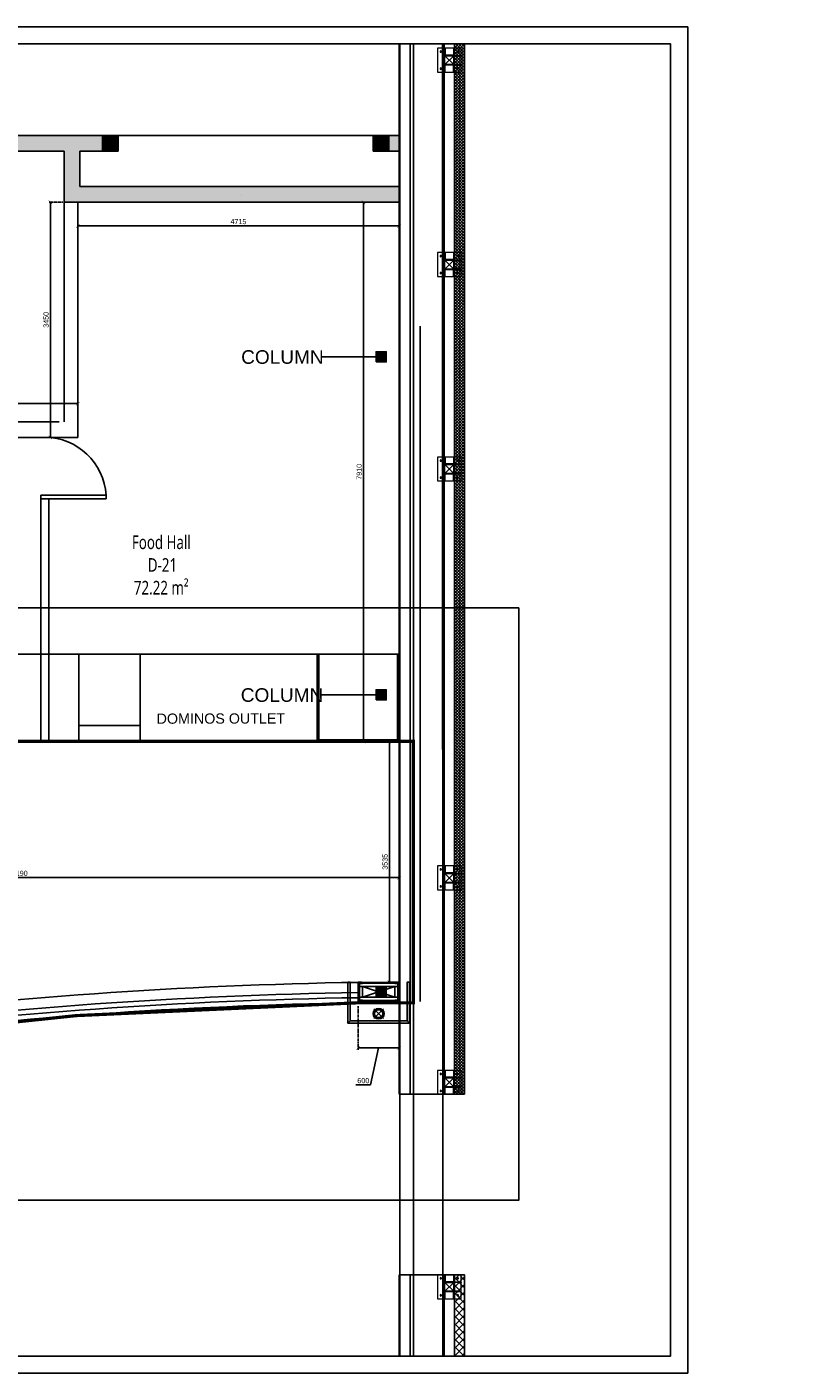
# Model space of a CAD drawing. Header units: millimetres. Extents: x 0 to 2243864, y 0 to 1237228.
# Tile 24 of 30: x 1050850 to 1062309, y 1155395 to 1175149. Entities that reach past the tile are written whole.
import ezdxf

# ---------------------------------------------------------------- set-up
doc = ezdxf.new("R2010")
doc.units = ezdxf.units.MM
doc.header["$LTSCALE"] = 7
doc.linetypes.add('Hidden', pattern=[6, 4, -2])
for name, color, linetype, lineweight in [('A-DETL', 255, 'Continuous', 13), ('A1-LIGHT FIXTURES', 255, 'Continuous', 9), ('A3-DIM', 4, 'Continuous', 13), ('FACADE COLUMN', 255, 'Continuous', 13), ('PD_025_TEXT', 61, 'Continuous', 25), ('PD_ELEVATION_03', 80, 'Continuous', 18), ('PLATE', 255, 'Continuous', 13), ('ST-STEEL', 255, 'Continuous', 13), ('steel member', 255, 'Continuous', 13)]:
    doc.layers.add(name, color=color, linetype=linetype, lineweight=lineweight)
for name, color, linetype in [('CT-DIM', 3, 'Continuous'), ('PD_BASE', 8, 'Continuous'), ('PD_DIMENSION', 201, 'Continuous')]:
    doc.layers.add(name, color=color, linetype=linetype)
doc.styles.add('arr-1', font='arial.ttf')
doc.styles.get("Standard").update_dxf_attribs({"font": 'arial.ttf'})
doc.dimstyles.new('100', dxfattribs={"dimtxt": 200, "dimasz": 75, "dimexe": 35, "dimexo": 25, "dimgap": 0.5, "dimtad": 1, "dimdec": 0, "dimrnd": 5, "dimzin": 0, "dimdsep": 46, "dimtxsty": 'Standard', "dimblk": 'OBLIQUE', "dimcen": 5, "dimdle": 35, "dimclre": 1, "dimadec": 0, "dimazin": 0, "dimtfac": 1, "dimtdec": 0, "dimtmove": 1, "dimatfit": 3, "dimfxl": 1, "dimtolj": 1, "dimtzin": 0, "dimlwd": -1, "dimlwe": -1, "dimarcsym": 0})
doc.dimstyles.new('MM', dxfattribs={"dimtxt": 75, "dimasz": 50, "dimexe": 25, "dimexo": 50, "dimgap": 25, "dimtad": 1, "dimdec": 0, "dimrnd": 5, "dimtxsty": 'Standard', "dimblk": 'ARCHTICK', "dimcen": 2.5, "dimadec": 0, "dimazin": 0, "dimtfac": 1, "dimtdec": 0, "dimtmove": 0, "dimatfit": 3, "dimfxl": 1, "dimarcsym": 0})
pattern_1 = [(45, (-314595, -105075.195), (-3.535533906, 3.535533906), []), (135, (-314595, -105075.195), (-3.535533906, -3.535533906), [])]
pattern_2 = [(45, (-314605, -105075.195), (-3.535533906, 3.535533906), []), (135, (-314605, -105075.195), (-3.535533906, -3.535533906), [])]

# ---------------------------------------------------------------- blocks, each defined once
blk = doc.blocks.new('_ARCHTICK')
at = {"color": 0, "linetype": 'ByBlock', "const_width": 0.15}
blk.add_lwpolyline([(-0.5, -0.5), (0.5, 0.5)], dxfattribs=at)
blk = doc.blocks.new('*D79')
at = {"layer": 'Defpoints', "color": 0, "ltscale": 0.5, "transparency": 16777216}
for p in [(1056309, 1163315, -999001), (1056309, 1162665), (1045121, 1162461)]:
    blk.add_point(p, dxfattribs=at)
at = {"layer": 'PD_DIMENSION', "color": 0, "lineweight": -2, "ltscale": 0.5, "transparency": 16777216}
for p, q in [((1056309, 1163265), (1056309, 1162640)), ((1045121, 1162511), (1045121, 1162690)), ((1045121, 1162665), (1056309, 1162665))]:
    blk.add_line(p, q, dxfattribs=at)
at = {"layer": 'PD_DIMENSION', "color": 0, "lineweight": -2, "ltscale": 0.5, "transparency": 16777216, "xscale": 50, "yscale": 50, "zscale": 50, "rotation": 180}
blk.add_blockref('_ARCHTICK', (1045121, 1162665), dxfattribs=at)
at = {"layer": 'PD_DIMENSION', "color": 0, "lineweight": -2, "ltscale": 0.5, "transparency": 16777216, "xscale": 50, "yscale": 50, "zscale": 50}
blk.add_blockref('_ARCHTICK', (1056309, 1162665), dxfattribs=at)
at = {"layer": 'PD_DIMENSION', "color": 0, "ltscale": 0.5, "transparency": 16777216, "insert": (1050715, 1162728), "char_height": 75, "attachment_point": 5}
blk.add_mtext('11190', dxfattribs=at)
blk = doc.blocks.new('*D99')
at = {"layer": 'Defpoints', "color": 0, "ltscale": 0.5, "transparency": 16777216}
for p in [(1056167, 1164665), (1056311, 1164665), (1056311, 1161131)]:
    blk.add_point(p, dxfattribs=at)
at = {"layer": 'PD_DIMENSION', "color": 0, "lineweight": -2, "ltscale": 0.5, "transparency": 16777216}
for p, q in [((1056261, 1164665), (1056142, 1164665)), ((1056167, 1161131), (1056167, 1164665)), ((1056261, 1161131), (1056142, 1161131))]:
    blk.add_line(p, q, dxfattribs=at)
at = {"layer": 'PD_DIMENSION', "color": 0, "lineweight": -2, "ltscale": 0.5, "transparency": 16777216, "xscale": 50, "yscale": 50, "zscale": 50}
for p, rotation in [((1056167, 1164665), 90), ((1056167, 1161131), 270)]:
    blk.add_blockref('_ARCHTICK', p, dxfattribs=dict(at, rotation=rotation))
at = {"layer": 'PD_DIMENSION', "color": 0, "ltscale": 0.5, "transparency": 16777216, "insert": (1056104, 1162898), "char_height": 75, "attachment_point": 5, "rotation": 90}
blk.add_mtext('3535', dxfattribs=at)
blk = doc.blocks.new('*D124')
at = {"layer": 'Defpoints', "color": 0, "ltscale": 0.5, "transparency": 16777216}
for p in [(1032082, 1196358), (1032682, 1196358), (1032082, 1195695)]:
    blk.add_point(p, dxfattribs=at)
at = {"layer": 'PD_DIMENSION', "color": 0, "linetype": 'Hidden', "lineweight": -2, "ltscale": 0.5, "transparency": 16777216}
for p, q in [((1032082, 1196308), (1032082, 1195670)), ((1032682, 1196308), (1032682, 1195670))]:
    blk.add_line(p, q, dxfattribs=at)
at = {"layer": 'PD_DIMENSION', "color": 0, "lineweight": -2, "ltscale": 0.5, "transparency": 16777216}
for p, q in [((1032682, 1195695), (1032082, 1195695)), ((1032382, 1195695), (1032265, 1195153)), ((1032265, 1195153), (1032049, 1195153))]:
    blk.add_line(p, q, dxfattribs=at)
at = {"layer": 'PD_DIMENSION', "color": 0, "lineweight": -2, "ltscale": 0.5, "transparency": 16777216, "xscale": 50, "yscale": 50, "zscale": 50, "rotation": 180}
blk.add_blockref('_ARCHTICK', (1032082, 1195695), dxfattribs=at)
at = {"layer": 'PD_DIMENSION', "color": 0, "lineweight": -2, "ltscale": 0.5, "transparency": 16777216, "xscale": 50, "yscale": 50, "zscale": 50}
blk.add_blockref('_ARCHTICK', (1032682, 1195695), dxfattribs=at)
at = {"layer": 'PD_DIMENSION', "color": 0, "ltscale": 0.5, "transparency": 16777216, "insert": (1032157, 1195216), "char_height": 75, "attachment_point": 5}
blk.add_mtext('600', dxfattribs=at)
blk = doc.blocks.new('L1')
at = {"layer": 'A1-LIGHT FIXTURES'}
h = blk.add_hatch(color=251, dxfattribs=at)
h.dxf.hatch_style = 1
edge = h.paths.add_edge_path(flags=17)
edge.add_arc((0, 0), 57.5, -45, 315)
edge = h.paths.add_edge_path()
edge.add_arc((0, 0), 82.5, -45, 315)
at = {"layer": 'A1-LIGHT FIXTURES', "color": 251}
for p, q in [((102, 0), (-102, 0)), ((0, 102), (0, -102))]:
    blk.add_line(p, q, dxfattribs=at)
for radius in [82.5, 57.5]:
    blk.add_circle((0, 0), radius, dxfattribs=at)
at = {"layer": 'A3-DIM', "color": 251}
for p, q in [((-71, 0), (-70, 0)), ((-70, 0), (-70, 1)), ((-70, 0), (-70, 1)), ((-70, 0), (-69, 0)), ((0, 70), (-1, 70)), ((0, 70), (-1, 70)), ((0, 71), (0, 70)), ((0, 71), (0, 70)), ((0, 70), (0, 69)), ((0, 70), (0, 69)), ((1, 70), (0, 70)), ((1, 70), (0, 70)), ((49, 50), (48, 50)), ((49, 49), (48, 49)), ((49, 51), (49, 50)), ((49, 49), (49, 48)), ((50, 51), (50, 50)), ((51, 50), (50, 50)), ((50, 49), (50, 48)), ((51, 49), (50, 49)), ((70, 0), (69, 0)), ((70, 1), (70, 0)), ((70, 1), (70, 0)), ((71, 0), (70, 0)), ((-71, 0), (-70, 0)), ((-70, 0), (-69, 0)), ((-70, -1), (-70, 0)), ((-70, -1), (-70, 0)), ((-50, -49), (-51, -49)), ((-50, -50), (-51, -50)), ((-50, -48), (-50, -49)), ((-50, -50), (-50, -51)), ((-49, -48), (-49, -49)), ((-48, -49), (-49, -49)), ((-49, -50), (-49, -51)), ((-48, -50), (-49, -50)), ((-1, -70), (0, -70)), ((-1, -70), (0, -70)), ((0, -70), (0, -69)), ((0, -70), (0, -69)), ((0, -70), (1, -70)), ((0, -70), (1, -70)), ((0, -71), (0, -70)), ((0, -71), (0, -70)), ((70, 0), (69, 0)), ((71, 0), (70, 0)), ((70, 0), (70, -1)), ((70, 0), (70, -1))]:
    blk.add_line(p, q, dxfattribs=at)
for centre in [(-70, 0), (0, 70), (49, 49), (70, 0), (-49, -49), (0, -70)]:
    blk.add_circle(centre, 2.5, dxfattribs=at)
for centre, start, end in [((-70, 0), 93.8226, 176.1774), ((-70, 0), 3.8226, 86.1774), ((0, 70), 93.8226, 176.1774), ((0, 70), 183.8226, 266.1774), ((0, 70), 3.8226, 86.1774), ((0, 70), 273.8226, 356.1774), ((49, 49), 93.8226, 176.1774), ((49, 49), 183.8226, 266.1774), ((49, 49), 3.8226, 86.1774), ((49, 49), 273.8226, 356.1774), ((70, 0), 93.8226, 176.1774), ((70, 0), 3.8226, 86.1774), ((-70, 0), 183.8226, 266.1774), ((-70, 0), 273.8226, 356.1774), ((-49, -49), 93.8226, 176.1774), ((-49, -49), 183.8226, 266.1774), ((-49, -49), 3.8226, 86.1774), ((-49, -49), 273.8226, 356.1774), ((0, -70), 93.8226, 176.1774), ((0, -70), 183.8226, 266.1774), ((0, -70), 3.8226, 86.1774), ((0, -70), 273.8226, 356.1774), ((70, 0), 183.8226, 266.1774), ((70, 0), 273.8226, 356.1774)]:
    blk.add_arc(centre, 1.5, start, end, dxfattribs=at)
blk = doc.blocks.new('A$C7fbb29f1')
at = {"layer": 'A-DETL', "linetype": 'Continuous'}
h = blk.add_hatch(dxfattribs=at)
h.set_pattern_fill('ANSI31', color=251)
h.set_pattern_definition([(45, (128439.44745, -80087.00508), (-0.08838834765, 0.08838834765), [])])
h.paths.add_polyline_path([(-75, -75), (-75, 75), (75, 75), (75, -75)])
h.paths.add_polyline_path([(-65, -65), (-65, 65), (65, 65), (65, -65)], flags=16)
at = {"layer": 'A-DETL', "color": 251, "linetype": 'Continuous'}
for points in [[(-75, -75), (75, -75), (75, 75), (-75, 75)], [(-65, -65), (65, -65), (65, 65), (-65, 65)]]:
    blk.add_lwpolyline(points, close=True, dxfattribs=at)
at = {"layer": 'FACADE COLUMN', "color": 251, "ltscale": 0.7}
for points in [[(65, 65), (-65, -65)], [(65, -65), (-65, 65)]]:
    blk.add_lwpolyline(points, dxfattribs=at)
blk = doc.blocks.new('A$C45923A03')
at = {"layer": 'ST-STEEL', "color": 251, "linetype": 'Continuous'}
for p, q in [((30, 0), (-30, 0)), ((0, -30), (0, 30))]:
    blk.add_line(p, q, dxfattribs=at)
for radius in [22.5, 12.5]:
    blk.add_circle((0, 0), radius, dxfattribs=at)
blk = doc.blocks.new('A$C4c822e5c')
at = {"layer": 'PLATE', "linetype": 'Continuous'}
h = blk.add_hatch(dxfattribs=at)
h.set_pattern_fill('ANSI37', color=251, scale=40)
h.set_pattern_definition(pattern_1)
h.paths.add_polyline_path([(5, 100), (5, 0), (13, 0), (13, 100)])
h = blk.add_hatch(dxfattribs=at)
h.set_pattern_fill('ANSI37', color=251, scale=40)
h.set_pattern_definition(pattern_2)
h.paths.add_polyline_path([(137, 100), (137, 0), (145, 0), (145, 100)])
h = blk.add_hatch(dxfattribs=at)
h.set_pattern_fill('ANSI37', color=251, scale=40, angle=-90)
h.set_pattern_definition([(315, (-104925.195, 314595), (3.535533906, 3.535533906), []), (45, (-104925.195, 314595), (-3.535533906, 3.535533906), [])])
h.paths.add_polyline_path([(-100, -5), (-100, -13), (0, -13), (0, -5)])
h = blk.add_hatch(dxfattribs=at)
h.set_pattern_fill('ANSI37', color=251, scale=40, angle=-90)
h.set_pattern_definition([(315, (-104925.195, 314605), (3.535533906, 3.535533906), []), (45, (-104925.195, 314605), (-3.535533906, 3.535533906), [])])
h.paths.add_polyline_path([(-100, -145), (-100, -137), (0, -137), (0, -145)])
h = blk.add_hatch(dxfattribs=at)
h.set_pattern_fill('ANSI37', color=251, scale=40)
h.set_pattern_definition(pattern_1)
h.paths.add_polyline_path([(5, -250), (5, -150), (13, -150), (13, -250)])
h = blk.add_hatch(dxfattribs=at)
h.set_pattern_fill('ANSI37', color=251, scale=40)
h.set_pattern_definition(pattern_2)
h.paths.add_polyline_path([(137, -250), (137, -150), (145, -150), (145, -250)])
at = {"layer": 'PLATE', "color": 251, "linetype": 'Continuous'}
blk.add_lwpolyline([(-100, 100), (250, 100), (250, -250), (-100, -250)], close=True, dxfattribs=at)
at = {"layer": 'steel member', "color": 251, "linetype": 'Continuous'}
for points in [[(5, 100), (13, 100), (13, 0), (5, 0)], [(145, 100), (137, 100), (137, 0), (145, 0)], [(-100, -5), (-100, -13), (0, -13), (0, -5)], [(-100, -145), (-100, -137), (0, -137), (0, -145)], [(5, -250), (13, -250), (13, -150), (5, -150)], [(145, -250), (137, -250), (137, -150), (145, -150)]]:
    blk.add_lwpolyline(points, close=True, dxfattribs=at)
at = {"layer": 'A-DETL', "color": 251, "linetype": 'Continuous'}
blk.add_blockref('A$C7fbb29f1', (75, -75), dxfattribs=at)
at = {"layer": 'ST-STEEL', "color": 251, "linetype": 'Continuous', "xscale": 0.4608000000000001, "yscale": 0.4608000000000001, "zscale": 0.4608000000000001}
for p in [(-50, 50), (200, 50), (-50, -200), (200, -200)]:
    blk.add_blockref('A$C45923A03', p, dxfattribs=at)
blk = doc.blocks.new('*D119')
at = {"layer": 'Defpoints', "color": 0, "ltscale": 0.5, "transparency": 16777216}
for p in [(1032161, 1208105), (1032692, 1208105, -999001), (1032684, 1200194)]:
    blk.add_point(p, dxfattribs=at)
at = {"layer": 'PD_DIMENSION', "color": 0, "linetype": 'Hidden', "lineweight": -2, "ltscale": 0.5, "transparency": 16777216}
for p, q in [((1032642, 1208105), (1032136, 1208105)), ((1032634, 1200194), (1032136, 1200194))]:
    blk.add_line(p, q, dxfattribs=at)
at = {"layer": 'PD_DIMENSION', "color": 0, "lineweight": -2, "ltscale": 0.5, "transparency": 16777216}
blk.add_line((1032161, 1200194), (1032161, 1208105), dxfattribs=at)
at = {"layer": 'PD_DIMENSION', "color": 0, "lineweight": -2, "ltscale": 0.5, "transparency": 16777216, "xscale": 50, "yscale": 50, "zscale": 50}
for p, rotation in [((1032161, 1208105), 90), ((1032161, 1200194), 270)]:
    blk.add_blockref('_ARCHTICK', p, dxfattribs=dict(at, rotation=rotation))
at = {"layer": 'PD_DIMENSION', "color": 0, "ltscale": 0.5, "transparency": 16777216, "insert": (1032097, 1204150), "char_height": 75, "attachment_point": 5, "rotation": 90}
blk.add_mtext('7910', dxfattribs=at)
blk = doc.blocks.new('_Oblique')
at = {"color": 0, "linetype": 'ByBlock', "lineweight": -2}
blk.add_line((-0.5, -0.5), (0.5, 0.5), dxfattribs=at)
blk = doc.blocks.new('*D116')
at = {"layer": 'Defpoints', "color": 0, "ltscale": 0.5, "transparency": 16777216}
for p in [(1027969, 1205151), (1021494, 1204655), (1027969, 1204655)]:
    blk.add_point(p, dxfattribs=at)
at = {"layer": 'PD_DIMENSION', "color": 0, "linetype": 'Hidden', "lineweight": -2, "ltscale": 0.5, "transparency": 16777216}
for p, q in [((1021494, 1204705), (1021494, 1205176)), ((1027969, 1204705), (1027969, 1205176))]:
    blk.add_line(p, q, dxfattribs=at)
at = {"layer": 'PD_DIMENSION', "color": 0, "lineweight": -2, "ltscale": 0.5, "transparency": 16777216}
blk.add_line((1021494, 1205151), (1027969, 1205151), dxfattribs=at)
at = {"layer": 'PD_DIMENSION', "color": 0, "lineweight": -2, "ltscale": 0.5, "transparency": 16777216, "xscale": 50, "yscale": 50, "zscale": 50, "rotation": 180}
blk.add_blockref('_ARCHTICK', (1021494, 1205151), dxfattribs=at)
at = {"layer": 'PD_DIMENSION', "color": 0, "lineweight": -2, "ltscale": 0.5, "transparency": 16777216, "xscale": 50, "yscale": 50, "zscale": 50}
blk.add_blockref('_ARCHTICK', (1027969, 1205151), dxfattribs=at)
at = {"layer": 'PD_DIMENSION', "color": 0, "ltscale": 0.5, "transparency": 16777216, "insert": (1024731, 1205215), "char_height": 75, "attachment_point": 5}
blk.add_mtext('6475', dxfattribs=at)
blk = doc.blocks.new('*D117')
at = {"layer": 'Defpoints', "color": 0, "ltscale": 0.5, "transparency": 16777216}
for p in [(1027566, 1208105), (1027969, 1208105), (1027969, 1204655)]:
    blk.add_point(p, dxfattribs=at)
at = {"layer": 'PD_DIMENSION', "color": 0, "linetype": 'Hidden', "lineweight": -2, "ltscale": 0.5, "transparency": 16777216}
for p, q in [((1027919, 1208105), (1027541, 1208105)), ((1027919, 1204655), (1027541, 1204655))]:
    blk.add_line(p, q, dxfattribs=at)
at = {"layer": 'PD_DIMENSION', "color": 0, "lineweight": -2, "ltscale": 0.5, "transparency": 16777216}
blk.add_line((1027566, 1204655), (1027566, 1208105), dxfattribs=at)
at = {"layer": 'PD_DIMENSION', "color": 0, "lineweight": -2, "ltscale": 0.5, "transparency": 16777216, "xscale": 50, "yscale": 50, "zscale": 50}
for p, rotation in [((1027566, 1208105), 90), ((1027566, 1204655), 270)]:
    blk.add_blockref('_ARCHTICK', p, dxfattribs=dict(at, rotation=rotation))
at = {"layer": 'PD_DIMENSION', "color": 0, "ltscale": 0.5, "transparency": 16777216, "insert": (1027503, 1206380), "char_height": 75, "attachment_point": 5, "rotation": 90}
blk.add_mtext('3450', dxfattribs=at)
blk = doc.blocks.new('*D118')
at = {"layer": 'Defpoints', "color": 0, "ltscale": 0.5, "transparency": 16777216}
for p in [(1027969, 1208105), (1032682, 1208105, -999001), (1032682, 1207757)]:
    blk.add_point(p, dxfattribs=at)
at = {"layer": 'PD_DIMENSION', "color": 0, "linetype": 'Hidden', "lineweight": -2, "ltscale": 0.5, "transparency": 16777216}
for p, q in [((1027969, 1208055), (1027969, 1207732)), ((1032682, 1208055), (1032682, 1207732))]:
    blk.add_line(p, q, dxfattribs=at)
at = {"layer": 'PD_DIMENSION', "color": 0, "lineweight": -2, "ltscale": 0.5, "transparency": 16777216}
blk.add_line((1027969, 1207757), (1032682, 1207757), dxfattribs=at)
at = {"layer": 'PD_DIMENSION', "color": 0, "lineweight": -2, "ltscale": 0.5, "transparency": 16777216, "xscale": 50, "yscale": 50, "zscale": 50, "rotation": 180}
blk.add_blockref('_ARCHTICK', (1027969, 1207757), dxfattribs=at)
at = {"layer": 'PD_DIMENSION', "color": 0, "lineweight": -2, "ltscale": 0.5, "transparency": 16777216, "xscale": 50, "yscale": 50, "zscale": 50}
blk.add_blockref('_ARCHTICK', (1032682, 1207757), dxfattribs=at)
at = {"layer": 'PD_DIMENSION', "color": 0, "ltscale": 0.5, "transparency": 16777216, "insert": (1030325, 1207821), "char_height": 75, "attachment_point": 5}
blk.add_mtext('4715', dxfattribs=at)
blk = doc.blocks.new('DOOR')
at = {"layer": 'PD_025_TEXT', "color": 251}
blk.add_lwpolyline([(-956, 0), (0, 0), (0, 50), (-956, 50)], close=True, dxfattribs=at)
blk.add_arc((-899, 0), 900, 3.1847, 90, dxfattribs=at)
blk = doc.blocks.new('KJSDU')
at = {"layer": 'PD_BASE'}
h = blk.add_hatch(dxfattribs=at)
h.set_pattern_fill('ANSI37', color=251, scale=250)
h.set_pattern_definition([(45, (401408.108, 629697.466), (-22.0970869, 22.0970869), []), (135, (401408.108, 629697.466), (-22.0970869, -22.0970869), [])])
h.paths.add_polyline_path([(1033643.8, 1210428.2), (1033493.9, 1210428.2), (1033494, 1195015.8), (1033643.8, 1195015.8)])
h = blk.add_hatch(color=251, dxfattribs=at)
h.dxf.hatch_style = 1
h.paths.add_polyline_path([(1019858.8, 1209084.7), (1019858.8, 1209085.1), (1019543.8, 1209085.1), (1019543.8, 1208855.4), (1019628.8, 1208855.4), (1019628.8, 1209084.7)])
h.paths.add_polyline_path([(1028558.8, 1209084.7), (1028558.8, 1209085.1), (1023978.8, 1209085.1), (1023978.8, 1209084.7), (1024208.8, 1209084.7), (1024208.8, 1208855.4), (1028328.8, 1208855.4), (1028328.8, 1209084.7)])
h.paths.add_polyline_path([(1032303.8, 1208856.4), (1032303.8, 1208855.4), (1032691.8, 1208855.4), (1032691.8, 1209085.1), (1032533.8, 1209085.1), (1032533.8, 1208856.4)])
h = blk.add_hatch(color=251, dxfattribs=at)
h.dxf.hatch_style = 2
h.paths.add_polyline_path([(1028328.8, 1208853.5), (1028328.8, 1209083.5), (1028558.8, 1209083.5), (1028558.8, 1208853.5)])
h = blk.add_hatch(color=251, dxfattribs=at)
h.dxf.hatch_style = 2
h.paths.add_polyline_path([(1032303.8, 1208855.2), (1032303.8, 1209085.2), (1032533.8, 1209085.2), (1032533.8, 1208855.2)])
h = blk.add_hatch(color=251, dxfattribs=at)
h.dxf.hatch_style = 1
h.paths.add_polyline_path([(1027768.8, 1208105.1), (1032691.8, 1208105.1), (1032691.8, 1208335.1), (1027998.8, 1208335.1), (1027998.8, 1208855.3), (1027768.8, 1208855.3)])
h = blk.add_hatch(color=251, dxfattribs=at)
h.dxf.hatch_style = 2
h.paths.add_polyline_path([(1032349.8, 1205767.8), (1032487.8, 1205767.8), (1032487.8, 1205905.8), (1032349.8, 1205905.8)], flags=16)
h.paths.add_polyline_path([(1032343.8, 1205761.8), (1032493.8, 1205761.8), (1032493.8, 1205911.8), (1032343.8, 1205911.8)])
h = blk.add_hatch(color=251, dxfattribs=at)
h.dxf.hatch_style = 2
h.paths.add_polyline_path([(1032349.8, 1200807.5), (1032487.8, 1200807.5), (1032487.8, 1200945.5), (1032349.8, 1200945.5)], flags=16)
h.paths.add_polyline_path([(1032343.8, 1200801.5), (1032493.8, 1200801.5), (1032493.8, 1200951.5), (1032343.8, 1200951.5)])
h = blk.add_hatch(color=251, dxfattribs=at)
h.dxf.hatch_style = 1
h.paths.add_polyline_path([(1032133.8, 1196371.4), (1032131.8, 1196371.4), (1032131.8, 1196359.4), (1032082.8, 1196359.4), (1032082.8, 1196658.4), (1032131.3, 1196658.4), (1032131.3, 1196660.4), (1032080.8, 1196660.4), (1032080.8, 1196357.4), (1032133.8, 1196357.4)])
h = blk.add_hatch(dxfattribs=at)
h.set_pattern_fill('GOST_WOOD', color=251, angle=90)
h.set_pattern_definition([(180, (1157551.063, 7184148.9576), (5e-11, 6), [10, -2]), (180, (1157553.063, 7184150.9576), (5e-11, 6), [6, -1.5, 3, -1.5]), (180, (1157556.063, 7184152.9576), (5e-11, 6), [10, -2])])
h.paths.add_polyline_path([(1032669.8, 1196371.4), (1032644.8, 1196371.4), (1032644.8, 1196391.4), (1032119.8, 1196391.4), (1032119.8, 1196371.4), (1032094.8, 1196371.4), (1032094.8, 1196646.4), (1032669.8, 1196646.4)], flags=16)
h.paths.add_polyline_path([(1032406.3, 1196658.4), (1032406.3, 1196646.4), (1032358.3, 1196646.4), (1032358.3, 1196658.4), (1032082.8, 1196658.4), (1032082.8, 1196359.4), (1032131.8, 1196359.4), (1032131.8, 1196379.4), (1032632.8, 1196379.4), (1032632.8, 1196359.4), (1032681.8, 1196359.4), (1032681.8, 1196658.4)])
h = blk.add_hatch(color=251, dxfattribs=at)
h.dxf.hatch_style = 1
h.paths.add_polyline_path([(1032632.8, 1196371.4), (1032630.8, 1196371.4), (1032630.8, 1196357.4), (1032683.8, 1196357.4), (1032683.8, 1196660.4), (1032633.3, 1196660.4), (1032633.3, 1196658.4), (1032681.8, 1196658.4), (1032681.8, 1196359.4), (1032632.8, 1196359.4)])
h = blk.add_hatch(color=251, dxfattribs=at)
h.dxf.hatch_style = 1
edge = h.paths.add_edge_path()
edge.add_line((1032144.8, 1196646.4), (1032096.8, 1196646.4))
edge.add_arc((1032096.8, 1196644.4), 2, 90, 180)
edge.add_line((1032094.8, 1196644.4), (1032094.8, 1196596.4))
edge.add_line((1032094.8, 1196596.4), (1032099.8, 1196596.4))
edge.add_line((1032099.8, 1196596.4), (1032099.8, 1196641.4))
edge.add_line((1032099.8, 1196641.4), (1032144.8, 1196641.4))
edge.add_line((1032144.8, 1196641.4), (1032144.8, 1196646.4))
h = blk.add_hatch(color=251, dxfattribs=at)
h.dxf.hatch_style = 2
h.paths.add_polyline_path([(1032349.8, 1196447.1), (1032487.8, 1196447.1), (1032487.8, 1196585.1), (1032349.8, 1196585.1)], flags=16)
h.paths.add_polyline_path([(1032343.8, 1196441.1), (1032493.8, 1196441.1), (1032493.8, 1196591.1), (1032343.8, 1196591.1)])
h = blk.add_hatch(color=251, dxfattribs=at)
h.dxf.hatch_style = 1
edge = h.paths.add_edge_path()
edge.add_line((1032619.8, 1196646.4), (1032667.8, 1196646.4))
edge.add_arc((1032667.8, 1196644.4), 2, 0, 90, ccw=False)
edge.add_line((1032669.8, 1196644.4), (1032669.8, 1196596.4))
edge.add_line((1032669.8, 1196596.4), (1032664.8, 1196596.4))
edge.add_line((1032664.8, 1196596.4), (1032664.8, 1196641.4))
edge.add_line((1032664.8, 1196641.4), (1032619.8, 1196641.4))
edge.add_line((1032619.8, 1196641.4), (1032619.8, 1196646.4))
h = blk.add_hatch(color=251, dxfattribs=at)
h.dxf.hatch_style = 1
edge = h.paths.add_edge_path()
edge.add_line((1032144.8, 1196391.4), (1032096.8, 1196391.4))
edge.add_arc((1032096.8, 1196393.4), 2, 180, 270, ccw=False)
edge.add_line((1032094.8, 1196393.4), (1032094.8, 1196441.4))
edge.add_line((1032094.8, 1196441.4), (1032099.8, 1196441.4))
edge.add_line((1032099.8, 1196441.4), (1032099.8, 1196396.4))
edge.add_line((1032099.8, 1196396.4), (1032144.8, 1196396.4))
edge.add_line((1032144.8, 1196396.4), (1032144.8, 1196391.4))
h = blk.add_hatch(dxfattribs=at)
h.set_pattern_fill('GOST_WOOD', color=251, scale=1.5, angle=180)
h.set_pattern_definition([(270, (1157551.063, 7184148.958), (-9, 8e-11), [15, -3]), (270, (1157548.063, 7184151.958), (-9, 8e-11), [9, -2.25, 4.5, -2.25]), (270, (1157545.063, 7184156.458), (-9, 8e-11), [15, -3])])
h.paths.add_polyline_path([(1032119.8, 1196391.4), (1032119.8, 1196371.4), (1032094.8, 1196371.4), (1032094.8, 1196391.4)])
h = blk.add_hatch(color=251, dxfattribs=at)
h.dxf.hatch_style = 1
h.paths.add_polyline_path([(1032630.8, 1196371.4), (1032632.8, 1196371.4), (1032632.8, 1196379.4), (1032131.8, 1196379.4), (1032131.8, 1196371.4), (1032133.8, 1196371.4), (1032133.8, 1196377.4), (1032630.8, 1196377.4)])
h = blk.add_hatch(dxfattribs=at)
h.set_pattern_fill('ANSI36', color=251, scale=10)
h.set_pattern_definition([(45, (1157551.0632, 7184148.9576), (0.66291260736, 2.43067956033), [3.125, -0.625, 0, -0.625])])
h.paths.add_polyline_path([(1032630.8, 1196371.4), (1032133.8, 1196371.4), (1032133.8, 1196377.4), (1032630.8, 1196377.4)])
h = blk.add_hatch(color=251, dxfattribs=at)
h.dxf.hatch_style = 1
edge = h.paths.add_edge_path()
edge.add_line((1032619.8, 1196391.4), (1032667.8, 1196391.4))
edge.add_arc((1032667.8, 1196393.4), 2, 270, 360)
edge.add_line((1032669.8, 1196393.4), (1032669.8, 1196441.4))
edge.add_line((1032669.8, 1196441.4), (1032664.8, 1196441.4))
edge.add_line((1032664.8, 1196441.4), (1032664.8, 1196396.4))
edge.add_line((1032664.8, 1196396.4), (1032619.8, 1196396.4))
edge.add_line((1032619.8, 1196396.4), (1032619.8, 1196391.4))
h = blk.add_hatch(dxfattribs=at)
h.set_pattern_fill('GOST_WOOD', color=251, scale=1.5, angle=180)
h.set_pattern_definition([(270, (1399605.99, 1176283.39), (-9, 8e-11), [15, -3]), (270, (1399602.99, 1176286.39), (-9, 8e-11), [9, -2.25, 4.5, -2.25]), (270, (1399599.99, 1176290.89), (-9, 8e-11), [15, -3])])
h.paths.add_polyline_path([(1032669.8, 1196391.4), (1032669.8, 1196371.4), (1032644.8, 1196371.4), (1032644.8, 1196391.4)])
h = blk.add_hatch(dxfattribs=at)
h.set_pattern_fill('ANSI37', color=251, scale=25)
h.set_pattern_definition([(45, (401408.11, 629697.466), (-56.126601, 56.126601), []), (135, (401408.11, 629697.466), (-56.126601, -56.126601), [])])
h.paths.add_polyline_path([(1033493.8, 1191174.8), (1033643.8, 1191174.8), (1033643.8, 1192365.7), (1033493.8, 1192365.7)])
at = {"layer": 'PD_BASE', "color": 251}
for p, q in [((1032681.8, 1210428.2, -999001.4), (1032681.8, 1195015.8, -999001.4)), ((1032691.8, 1210428.2, -999001.4), (1032691.8, 1195015.8, -999001.4)), ((1032843.8, 1210428.2, -999001.4), (1032843.8, 1195015.8, -999001.4)), ((1032891.8, 1210428.2, -999001.4), (1032891.8, 1195015.8, -999001.4)), ((1033343.8, 1210428.2, -999001.4), (1033343.8, 1195015.8, -999001.4)), ((1033493.8, 1210428.2, -999001.4), (1033493.8, 1195015.8, -999001.4)), ((1033493.8, 1210428.2, -999001.4), (1033493.8, 1195015.8, -999001.4)), ((1033643.8, 1210428.2, -999001.4), (1033643.8, 1195015.8, -999001.4)), ((1028328.8, 1209083.5), (1028558.8, 1209083.5)), ((1028328.8, 1208853.5), (1028328.8, 1209083.5)), ((1028558.8, 1209083.5), (1028558.8, 1208853.5)), ((1032303.8, 1209085.2), (1032533.8, 1209085.2)), ((1032303.8, 1208855.2), (1032303.8, 1209085.2)), ((1032533.8, 1209085.2), (1032533.8, 1208855.2)), ((1027768.8, 1208855.3), (1027768.8, 1204885.4)), ((1027998.8, 1208855.3), (1027998.8, 1208335.1)), ((1028558.8, 1208853.5), (1028328.8, 1208853.5)), ((1032533.8, 1208855.2), (1032303.8, 1208855.2)), ((1027998.8, 1208335.1, -6345.5), (1032691.8, 1208335.1, -999001.4)), ((1027768.8, 1208105.1, 42303.2), (1032691.8, 1208105.1, -999001.4)), ((1027968.8, 1208105.1), (1027968.8, 1204655.4)), ((1032993.8, 1206285.4), (1032993.8, 1196375.3)), ((1021493.8, 1204885.4), (1027695.5, 1204885.4)), ((1021493.8, 1204655.4), (1027968.8, 1204655.4)), ((1032358.3, 1196646.4), (1032358.3, 1196658.4)), ((1032406.3, 1196646.4), (1032406.3, 1196658.4)), ((1032619.8, 1196441.4), (1032144.8, 1196596.4)), ((1032619.8, 1196596.4), (1032144.8, 1196441.4)), ((1032133.8, 1196371.4), (1032131.8, 1196371.4)), ((1032133.8, 1196357.4), (1032630.8, 1196357.4)), ((1032630.8, 1196371.4), (1032632.8, 1196371.4)), ((1031930.8, 1196058.2), (1031965.8, 1196093.2)), ((1032798.8, 1196093.2), (1032833.8, 1196058.2)), ((1032681.8, 1195015.8, -999001.4), (1032891.8, 1195015.8, -999001.4)), ((1032891.8, 1195015.8, -999001.4), (1033643.8, 1195015.8, -999001.4)), ((1032681.8, 1192365.7, -999001.4), (1032681.8, 1191174.8, -999001.4)), ((1032681.8, 1192365.7, -999001.4), (1033643.8, 1192365.7, -999001.4)), ((1032691.8, 1192365.7, -999001.4), (1032691.8, 1191174.8, -999001.4)), ((1032843.8, 1192365.7, -999001.4), (1032843.8, 1191174.8, -999001.4)), ((1032891.8, 1192365.7, -999001.4), (1032891.8, 1191174.8, -999001.4)), ((1033343.8, 1192365.7, -999001.4), (1033343.8, 1191174.8, -999001.4)), ((1033493.8, 1192365.7, -999001.4), (1033493.8, 1191174.8, -999001.4)), ((1033493.8, 1192365.7, -999001.4), (1033493.8, 1191174.8, -999001.4)), ((1033643.8, 1192365.7, -999001.4), (1033643.8, 1191174.8, -999001.4))]:
    blk.add_line(p, q, dxfattribs=at)
for points in [[(1018233.9, 1190924.8), (1036915.9, 1190924.8), (1036915.9, 1210678.2), (1018233.9, 1210678.2)], [(1018483.9, 1191174.8), (1036665.9, 1191174.8), (1036665.9, 1210428.2), (1018483.9, 1210428.2)]]:
    blk.add_lwpolyline(points, close=True, dxfattribs=at)
for points, elevation in [([(1033319.5, 1208972.3), (1033319.5, 1210428.2)], 0), ([(1022754.8, 1209085.4), (1028328.8, 1209085.4)], 0), ([(1022773.8, 1209085.4), (1022773.8, 1208855.4), (1027768.8, 1208855.3)], 0), ([(1028558.8, 1209083.5), (1032303.8, 1209085.4)], 0), ([(1032533.8, 1209085.4), (1032691.8, 1209085.4)], 0), ([(1033319.5, 1208972.3), (1033323.6, 1191174.8)], 0), ([(1027998.8, 1208855.3), (1028328.8, 1208855.3)], 0), ([(1032533.8, 1208855.3), (1032691.8, 1208855.3)], 0), ([(1030377.4, 1208204.2), (1030377.4, 1208204.2)], 819.7), ([(1032131.3, 1196660.4), (1032080.8, 1196660.4), (1032080.8, 1196357.4), (1032133.8, 1196357.4), (1032133.8, 1196377.4), (1032630.8, 1196377.4), (1032630.8, 1196357.4), (1032683.8, 1196357.4), (1032683.8, 1196660.4), (1032633.3, 1196660.4), (1032633.3, 1196658.4), (1032681.8, 1196658.4), (1032681.8, 1196359.4), (1032632.8, 1196359.4), (1032632.8, 1196379.4), (1032131.8, 1196379.4), (1032131.8, 1196359.4), (1032082.8, 1196359.4), (1032082.8, 1196658.4), (1032131.3, 1196658.4), (1032131.3, 1196660.4)], 0), ([(1032406.3, 1196658.4), (1032681.8, 1196658.4), (1032681.8, 1196359.4), (1032632.8, 1196359.4), (1032632.8, 1196379.4), (1032131.8, 1196379.4), (1032131.8, 1196359.4), (1032082.8, 1196359.4), (1032082.8, 1196658.4), (1032358.3, 1196658.4)], 0), ([(1032664.8, 1196441.4), (1032664.8, 1196596.4), (1032099.8, 1196596.4), (1032099.8, 1196441.4), (1032664.8, 1196441.4)], 0), ([(1032144.8, 1196596.4), (1032144.8, 1196441.4)], 0), ([(1032619.8, 1196441.4), (1032619.8, 1196596.4)], 0), ([(1032119.8, 1196391.4), (1032119.8, 1196371.4), (1032094.8, 1196371.4), (1032094.8, 1196391.4), (1032119.8, 1196391.4)], 0), ([(1032669.8, 1196391.4), (1032669.8, 1196371.4), (1032644.8, 1196371.4), (1032644.8, 1196391.4), (1032669.8, 1196391.4)], 0), ([(1033643.8, 1191174.8), (1033643.8, 1192365.7), (1033493.8, 1192365.7), (1033493.8, 1191174.8)], -999001.4)]:
    blk.add_lwpolyline(points, dxfattribs=dict(at, elevation=elevation))
for points, elevation in [([(1032343.8, 1205761.8), (1032493.8, 1205761.8), (1032493.8, 1205911.8), (1032343.8, 1205911.8)], 0), ([(1032349.8, 1205767.8), (1032487.8, 1205767.8), (1032487.8, 1205905.8), (1032349.8, 1205905.8)], 0), ([(1032343.8, 1200801.5), (1032493.8, 1200801.5), (1032493.8, 1200951.5), (1032343.8, 1200951.5)], 0), ([(1032349.8, 1200807.5), (1032487.8, 1200807.5), (1032487.8, 1200945.5), (1032349.8, 1200945.5)], 0), ([(1032833.8, 1196660.4), (1032833.8, 1196058.2), (1031930.8, 1196058.2), (1031930.8, 1196660.4), (1031965.8, 1196660.4), (1031965.8, 1196093.2), (1032798.8, 1196093.2), (1032798.8, 1196660.4)], 0), ([(1032669.8, 1196371.4), (1032644.8, 1196371.4), (1032644.8, 1196391.4), (1032119.8, 1196391.4), (1032119.8, 1196371.4), (1032094.8, 1196371.4), (1032094.8, 1196646.4), (1032669.8, 1196646.4)], 0), ([(1032669.8, 1196391.4), (1032094.8, 1196391.4), (1032094.8, 1196646.4), (1032669.8, 1196646.4)], 0), ([(1032343.8, 1196441.1), (1032493.8, 1196441.1), (1032493.8, 1196591.1), (1032343.8, 1196591.1)], 0), ([(1032349.8, 1196447.1), (1032487.8, 1196447.1), (1032487.8, 1196585.1), (1032349.8, 1196585.1)], 0), ([(1032630.8, 1196371.4), (1032133.8, 1196371.4), (1032133.8, 1196377.4), (1032630.8, 1196377.4)], 0), ([(1032691.8, 1195015.8), (1032891.8, 1195015.8), (1032891.8, 1192365.7), (1032691.8, 1192365.7)], -999001.4)]:
    blk.add_lwpolyline(points, close=True, dxfattribs=dict(at, elevation=elevation))
at = {"layer": 'PD_BASE', "color": 251, "elevation": 0}
for points in [[(1018483.9, 1195111, -0.0033512), (1019406.7, 1195302), (1019996.8, 1195417.4, -0.0135828), (1023765.7, 1196032.2), (1024361.9, 1196110.3, -0.0275368), (1032080, 1196658.4), (1032681.8, 1196658.4)], [(1024381.1, 1195961.5, -0.0275314), (1032081.1, 1196508.4)], [(1032144.8, 1196646.4), (1032096.8, 1196646.4, 0.4142136), (1032094.8, 1196644.4), (1032094.8, 1196596.4), (1032099.8, 1196596.4), (1032099.8, 1196641.4), (1032144.8, 1196641.4), (1032144.8, 1196646.4)], [(1032619.8, 1196646.4), (1032667.8, 1196646.4, -0.4142136), (1032669.8, 1196644.4), (1032669.8, 1196596.4), (1032664.8, 1196596.4), (1032664.8, 1196641.4), (1032619.8, 1196641.4), (1032619.8, 1196646.4)], [(1018483.9, 1194804.2, -0.0035782), (1019464.9, 1195007.7), (1020053.7, 1195122.9, -0.0135782), (1023805.3, 1195734.8), (1024400.3, 1195812.7, -0.027526), (1032082.3, 1196358.4), (1032681.8, 1196358.4)], [(1024391, 1195887.1, -0.0275274), (1032081.7, 1196433.4)], [(1032144.8, 1196391.4), (1032096.8, 1196391.4, -0.4142136), (1032094.8, 1196393.4), (1032094.8, 1196441.4), (1032099.8, 1196441.4), (1032099.8, 1196396.4), (1032144.8, 1196396.4), (1032144.8, 1196391.4)], [(1032619.8, 1196391.4), (1032667.8, 1196391.4, 0.4142136), (1032669.8, 1196393.4), (1032669.8, 1196441.4), (1032664.8, 1196441.4), (1032664.8, 1196396.4), (1032619.8, 1196396.4), (1032619.8, 1196391.4)]]:
    blk.add_lwpolyline(points, format="xyb", dxfattribs=at)
at = {"layer": 'PD_BASE', "color": 251}
blk.add_arc((1033194, 1126367.3), 70000, 90.909977, 97.216873, dxfattribs=at)
at = {"layer": 'PD_BASE', "color": 251, "xscale": -1}
for p in [(1033493.8, 1210265.7), (1033493.8, 1207265.8, -999001.4), (1033493.8, 1204265.8, -999001.4), (1033493.8, 1198265.8, -999001.4), (1033493.8, 1195265.8, -999001.4), (1033493.7, 1192265.7, -999001.4)]:
    blk.add_blockref('A$C4c822e5c', p, dxfattribs=at)
at = {"layer": 'PD_BASE', "color": 251, "rotation": 45}
blk.add_blockref('L1', (1032382.3, 1196198.4), dxfattribs=at)
at = {"layer": 'PD_BASE', "color": 251, "char_height": 200, "width": 3515.474, "attachment_point": 1, "style": 'arr-1'}
for insert in [(1030365.3, 1205934.5), (1030359.3, 1200974.3)]:
    blk.add_mtext('\\pt4600;COLUMN', dxfattribs=dict(at, insert=insert))
at = {"layer": 'PD_BASE', "color": 251, "insert": (1023012, 1203216.2), "char_height": 200, "width": 12375.775, "attachment_point": 1}
blk.add_mtext('\\pi5750.23413;{\\fMicrosoft YaHei UI|b0|i0|c0|p34;\\W0.75;Food Hall\\P\\pi5983.99784;D-21\\P\\pi5779.72089;72.22 m²}', dxfattribs=at)
at = {"layer": 'PD_DIMENSION', "color": 251, "ltscale": 0.5}
for base, p1, p2, picture, middle in [((1027565.8, 1208105.1), (1027968.8, 1204655.4), (1027968.8, 1208105.1), '*D117', (1027502.5, 1206380.2)), ((1032160.6, 1208105.1), (1032683.9, 1200194.4), (1032691.8, 1208105.1, -999001.4), '*D119', (1032097.3, 1204149.7))]:
    dim = blk.add_linear_dim(base=base, p1=p1, p2=p2, angle=90, dimstyle='MM', override={"dimtmove": 1}, dxfattribs=at)
    dim.commit()
    dim.dimension.update_dxf_attribs({"geometry": picture, "text_midpoint": middle})
for base, p1, p2, picture, middle in [((1032681.8, 1207757.3), (1027968.8, 1208105.1), (1032681.8, 1208105.1, -999001.4), '*D118', (1030325.3, 1207820.6)), ((1027968.8, 1205151.5), (1021493.8, 1204655.4), (1027968.8, 1204655.4), '*D116', (1024731.3, 1205214.8))]:
    dim = blk.add_linear_dim(base=base, p1=p1, p2=p2, dimstyle='MM', override={"dimtmove": 1}, dxfattribs=at)
    dim.commit()
    dim.dimension.update_dxf_attribs({"geometry": picture, "text_midpoint": middle})
dim = blk.add_linear_dim(base=(1032082.3329, 1195695.0518), p1=(1032681.822, 1196358.4423), p2=(1032082.3329, 1196358.4423), angle=180, dimstyle='MM', override={"dimtmove": 1}, dxfattribs=at)
dim.commit()
dim.dimension.update_dxf_attribs({"geometry": '*D124', "text_midpoint": (1032240.0162, 1195152.7628), "dimtype": 161})
at = {"layer": 'PD_BASE', "color": 251}
for points in [[(1032349.8, 1205836.8), (1031548.1, 1205836.8)], [(1032343.8, 1200876.5), (1031542.1, 1200876.5)]]:
    blk.add_leader(points, dimstyle='100', override={"dimgap": 0.5, "dimtad": 0}, dxfattribs=at)
blk = doc.blocks.new("KJSDVYUU'")
at = {"layer": 'CT-DIM', "color": 251}
blk.add_lwpolyline([(983921.4, 1139179.8), (999495.9, 1139179.8), (999495.9, 1130487.7), (983921.4, 1130487.7)], close=True, dxfattribs=at)
at = {"layer": 'PD_BASE', "color": 251}
for points in [[(992599.6, 1137221.8), (992484.6, 1137221.8), (992484.6, 1140782.6), (992599.6, 1140782.6)], [(990424.6, 1138500), (997739.6, 1138500), (997739.6, 1137221.6), (990424.6, 1137221.6)], [(992599.6, 1138500), (993039.6, 1138500), (993039.6, 1137221.7), (992599.6, 1137221.7)], [(993939.6, 1138500), (997739.6, 1138500), (997739.6, 1137221.6), (993939.6, 1137221.6)], [(996539.6, 1138500), (996562.1, 1138500), (996562.1, 1137221.6), (996539.6, 1137221.6)], [(997717.1, 1138500), (997739.6, 1138500), (997739.6, 1137221.6), (997717.1, 1137221.6)], [(993039.6, 1137453.7), (993939.6, 1137453.7), (993939.6, 1137221.6), (993039.6, 1137221.6)], [(996539.6, 1137221.6), (996539.6, 1137244.1), (997739.6, 1137244.1), (997739.6, 1137221.6)]]:
    blk.add_lwpolyline(points, close=True, dxfattribs=at)
for name, p in [('KJSDU', (-34942.2, -62972.8)), ('DOOR', (993440.8, 1140782.6))]:
    blk.add_blockref(name, p, dxfattribs=at)
at = {"layer": 'PD_BASE', "color": 251, "insert": (994182.5, 1137630), "char_height": 50, "width": 3066.905, "attachment_point": 1, "rotation": 0.11409}
blk.add_mtext('{\\H3x;DOMINOS OUTLET}', dxfattribs=at)

msp = doc.modelspace()

# ---------------------------------------------------------------- linework, layer by layer
at = {"layer": 'PD_ELEVATION_03', "const_width": 47, "elevation": 0}
msp.add_lwpolyline([(1043371, 1159533.3, -0.0443957), (1055709.6, 1160828.8), (1056519, 1160828.8), (1056519, 1164664.8), (1044890.9, 1164665), (1044890.4, 1162665), (1043371, 1162665)], format="xyb", close=True, dxfattribs=at)

# ---------------------------------------------------------------- block references
at = {"layer": 'PD_BASE', "color": 251}
msp.add_blockref("KJSDVYUU'", (58569.4, 27443.2), dxfattribs=at)

# ---------------------------------------------------------------- texts
at = {"layer": 'PD_025_TEXT', "insert": (1052751.9, 1165073.1), "char_height": 50, "width": 3066.905, "attachment_point": 1, "rotation": 0.11409}
msp.add_mtext('{\\H3x;DOMINOS OUTLET}', dxfattribs=at)

# ---------------------------------------------------------------- dimensions: what is measured, and where the dimension line sits
at = {"layer": 'PD_DIMENSION', "ltscale": 0.5}
dim = msp.add_linear_dim(base=(1056166.9, 1164664.8), p1=(1056311.1, 1161130.8), p2=(1056311.1, 1164664.8), angle=90, dimstyle='MM', override={"dimtmove": 1}, dxfattribs=at)
dim.commit()
dim.dimension.update_dxf_attribs({"geometry": '*D99', "text_midpoint": (1056103.6, 1162897.8)})
dim = msp.add_linear_dim(base=(1056309, 1162665), p1=(1045121, 1162460.8), p2=(1056309, 1163315, -999001.4), dimstyle='MM', override={"dimtmove": 1}, dxfattribs=at)
dim.commit()
dim.dimension.update_dxf_attribs({"geometry": '*D79', "text_midpoint": (1050715, 1162728.3)})

doc.saveas('drawing.dxf')
